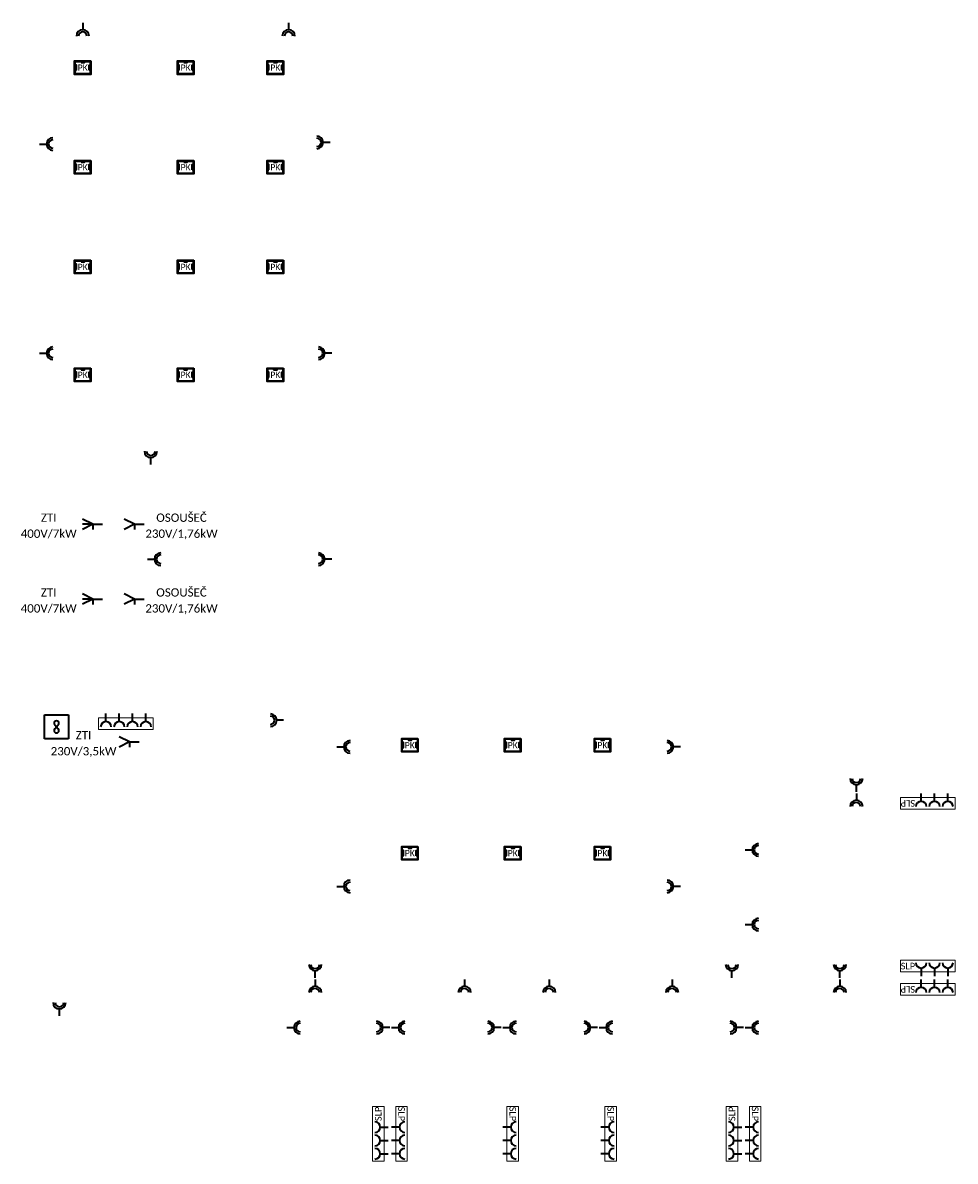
# Model space of a CAD drawing. Header units: millimetres. Extents: x 888143 to 1496244, y -180350 to -113621.
# Tile 8 of 11: x 1143994 to 1172075, y -175425 to -141150. Entities that reach past the tile are written whole.
import ezdxf
from ezdxf.enums import TextEntityAlignment as Align

# ---------------------------------------------------------------- set-up
doc = ezdxf.new("R2010")
doc.units = ezdxf.units.MM
doc.header["$LTSCALE"] = 50
doc.linetypes.add('DASHED2', pattern=[9.525, 6.35, -3.175])
for name, color, linetype, lineweight in [('E-přístroje', 7, 'Continuous', 35), ('E-rámečky', 4, 'DASHED2', 13), ('E-spotřebiče', 7, 'Continuous', 35), ('E-texty', 7, 'Continuous', 35), ('E-zásuvky', 7, 'Continuous', 35)]:
    doc.layers.add(name, color=color, linetype=linetype, lineweight=lineweight)
doc.styles.get("Standard").update_dxf_attribs({"font": 'CALIBRI.TTF'})

# ---------------------------------------------------------------- blocks, each defined once
blk = doc.blocks.new('Ventilátor')
at = {"color": 0, "linetype": 'ByBlock', "ltscale": 10}
for p, q in [((0, 180), (360, 180)), ((0, -180), (0, 180)), ((360, 180), (360, -180)), ((153.17, -30), (206.84, 30)), ((153.17, 30), (206.84, -30)), ((360, -180), (0, -180))]:
    blk.add_line(p, q, dxfattribs=at)
for centre, radius, start, end in [((180, 54), 36.01, 318.197307, 221.813303), ((180, -54), 36, 138.186697, 41.802693)]:
    blk.add_arc(centre, radius, start, end, dxfattribs=at)
blk = doc.blocks.new('4 rámeček')
at = {"layer": 'E-rámečky', "color": 0, "ltscale": 10}
blk.add_lwpolyline([(412.5, -87.5), (412.5, 87.5), (-412.5, 87.5), (-412.5, -87.5)], close=True, dxfattribs=at)
blk = doc.blocks.new('Zásuvka 1F')
at = {"color": 0, "linetype": 'ByBlock'}
blk.add_line((0, 120), (0, 0), dxfattribs=at)
blk.add_arc((0, 200), 80, 180, 0, dxfattribs=at)
blk = doc.blocks.new('Dvojzásuvka')
at = {"color": 0, "linetype": 'ByBlock'}
blk.add_line((0, 0), (0, 105), dxfattribs=at)
for radius, end in [(95.3, 0), (63.5, 359.4974)]:
    blk.add_arc((0, 200), radius, 180, end, dxfattribs=at)
blk = doc.blocks.new('Vývod 1F')
at = {"color": 0, "linetype": 'ByBlock', "lineweight": -2, "ltscale": 25}
for q in [(0, 0), (98.16, 53.06), (200.62, 51.62), (200.62, -51.62)]:
    blk.add_line((98.16, 0), q, dxfattribs=at)
blk = doc.blocks.new('Vývod 3F')
at = {"color": 0, "linetype": 'ByBlock', "lineweight": -2, "ltscale": 25}
for q in [(0, 0), (98.16, 53.06), (200.62, 51.62), (201.04, 0), (200.62, -51.62)]:
    blk.add_line((98.16, 0), q, dxfattribs=at)
blk = doc.blocks.new('Podlahová krabice')
for points in [[(162, 135), (162, -135), (-162, -135), (-162, 135)], [(152, 125), (152, -125), (-152, -125), (-152, 125)], [(-128, -52), (-128, 52), (-152, 52), (-152, -52)], [(-34, 103), (34, 103), (34, 125), (-34, 125)], [(128, -52), (128, 52), (152, 52), (152, -52)]]:
    blk.add_lwpolyline(points, close=True)

msp = doc.modelspace()

# ---------------------------------------------------------------- block references
at = {"layer": 'E-přístroje', "xscale": 1.5, "yscale": 1.5, "zscale": 1.5}
for p in [(1145800, -142500), (1148899, -142500), (1151600, -142500), (1145800, -145500), (1148899, -145500), (1151600, -145500), (1145800, -148500), (1148899, -148500), (1151600, -148500), (1145800, -151750), (1148899, -151750), (1151600, -151750), (1155650, -162900), (1158749, -162900), (1161450, -162900), (1155650, -166150), (1158749, -166150), (1161450, -166150)]:
    msp.add_blockref('Podlahová krabice', p, dxfattribs=at)
at = {"layer": 'E-rámečky', "xscale": 2, "yscale": 2, "zscale": 2}
for p, rotation in [((1147100, -162250), 180), ((1171250, -164650), 180), ((1171250, -170250), 180), ((1154700, -174600), 90), ((1155400, -174600), 270), ((1158750, -174600), 270), ((1161700, -174600), 270), ((1165350, -174600), 90), ((1166050, -174600), 270)]:
    msp.add_blockref('4 rámeček', p, dxfattribs=dict(at, rotation=rotation))
msp.add_blockref('4 rámeček', (1171250, -169550), dxfattribs=at)
at = {"layer": 'E-spotřebiče', "xscale": 3, "yscale": 3, "zscale": 3, "rotation": 180}
for name, p in [('Vývod 3F', (1146400, -156250)), ('Vývod 1F', (1147650, -156250)), ('Vývod 3F', (1146400, -158500)), ('Vývod 1F', (1147650, -158500)), ('Vývod 1F', (1147500, -162800))]:
    msp.add_blockref(name, p, dxfattribs=at)
at = {"layer": 'E-spotřebiče', "xscale": 2, "yscale": 2, "zscale": 2}
msp.add_blockref('Ventilátor', (1144650, -162350), dxfattribs=at)
at = {"layer": 'E-zásuvky', "xscale": 2, "yscale": 2, "zscale": 2}
for name, p, rotation in [('Dvojzásuvka', (1145800, -141150), 180), ('Dvojzásuvka', (1152000, -141150), 180), ('Dvojzásuvka', (1144500, -144800), 270), ('Dvojzásuvka', (1153250, -144750), 90), ('Dvojzásuvka', (1144500, -151100), 270), ('Dvojzásuvka', (1153300, -151100), 90), ('Dvojzásuvka', (1147750, -157300), 270), ('Dvojzásuvka', (1153300, -157300), 90), ('Zásuvka 1F', (1146500, -161950), 180), ('Zásuvka 1F', (1146900, -161950), 180), ('Zásuvka 1F', (1147300, -161950), 180), ('Zásuvka 1F', (1147700, -161950), 180), ('Dvojzásuvka', (1151850, -162150), 90), ('Dvojzásuvka', (1153450, -162950), 270), ('Dvojzásuvka', (1163800, -162950), 90), ('Dvojzásuvka', (1169100, -164350), 180), ('Zásuvka 1F', (1171050, -164350), 180), ('Zásuvka 1F', (1171450, -164350), 180), ('Zásuvka 1F', (1171850, -164350), 180), ('Dvojzásuvka', (1165750, -166050), 270), ('Dvojzásuvka', (1153450, -167150), 270), ('Dvojzásuvka', (1163800, -167150), 90), ('Dvojzásuvka', (1165750, -168300), 270), ('Dvojzásuvka', (1152800, -169950), 180), ('Dvojzásuvka', (1157300, -169950), 180), ('Dvojzásuvka', (1159850, -169950), 180), ('Dvojzásuvka', (1163550, -169950), 180), ('Dvojzásuvka', (1168600, -169950), 180), ('Zásuvka 1F', (1171050, -169950), 180), ('Zásuvka 1F', (1171450, -169950), 180), ('Zásuvka 1F', (1171850, -169950), 180), ('Dvojzásuvka', (1151950, -171400), 270), ('Dvojzásuvka', (1155050, -171400), 90), ('Dvojzásuvka', (1155100, -171400), 270), ('Dvojzásuvka', (1158400, -171400), 90), ('Dvojzásuvka', (1158450, -171400), 270), ('Dvojzásuvka', (1161300, -171400), 90), ('Dvojzásuvka', (1161350, -171400), 270), ('Dvojzásuvka', (1165700, -171400), 90), ('Dvojzásuvka', (1165750, -171400), 270), ('Zásuvka 1F', (1155000, -174400), 90), ('Zásuvka 1F', (1155100, -174400), 270), ('Zásuvka 1F', (1158450, -174400), 270), ('Zásuvka 1F', (1161400, -174400), 270), ('Zásuvka 1F', (1165650, -174400), 90), ('Zásuvka 1F', (1165750, -174400), 270), ('Zásuvka 1F', (1155000, -174800), 90), ('Zásuvka 1F', (1155100, -174800), 270), ('Zásuvka 1F', (1158450, -174800), 270), ('Zásuvka 1F', (1161400, -174800), 270), ('Zásuvka 1F', (1165650, -174800), 90), ('Zásuvka 1F', (1165750, -174800), 270), ('Zásuvka 1F', (1155000, -175200), 90), ('Zásuvka 1F', (1155100, -175200), 270), ('Zásuvka 1F', (1158450, -175200), 270), ('Zásuvka 1F', (1161400, -175200), 270), ('Zásuvka 1F', (1165650, -175200), 90), ('Zásuvka 1F', (1165750, -175200), 270)]:
    msp.add_blockref(name, p, dxfattribs=dict(at, rotation=rotation))
for name, p in [('Dvojzásuvka', (1147850, -154450)), ('Dvojzásuvka', (1169100, -164300)), ('Dvojzásuvka', (1152800, -169900)), ('Dvojzásuvka', (1165350, -169900)), ('Dvojzásuvka', (1168600, -169900)), ('Zásuvka 1F', (1171050, -169850)), ('Zásuvka 1F', (1171450, -169850)), ('Zásuvka 1F', (1171850, -169850)), ('Dvojzásuvka', (1145100, -171050))]:
    msp.add_blockref(name, p, dxfattribs=at)

# ---------------------------------------------------------------- texts
at = {"ltscale": 0.025}
for rotation, p in [(180, (1170650, -164650)), (180, (1170650, -170250)), (90, (1154700, -174000)), (270, (1155400, -174000)), (270, (1158750, -174000)), (270, (1161700, -174000)), (90, (1165350, -174000)), (270, (1166050, -174000))]:
    msp.add_text('SLP', height=200, rotation=rotation, dxfattribs=at).set_placement(p, align=Align.MIDDLE_CENTER)
msp.add_text('SLP', height=200, dxfattribs=at).set_placement((1170650, -169550), align=Align.MIDDLE_CENTER)
at = {"layer": 'E-texty'}
for p in [(1145800, -142500), (1148899, -142500), (1151600, -142500), (1145800, -145500), (1148899, -145500), (1151600, -145500), (1145800, -148500), (1148899, -148500), (1151600, -148500), (1145800, -151750), (1148899, -151750), (1151600, -151750), (1155650, -162900), (1158749, -162900), (1161450, -162900), (1155650, -166150), (1158749, -166150), (1161450, -166150)]:
    msp.add_text('PK', height=187.5, dxfattribs=at).set_placement(p, align=Align.MIDDLE_CENTER)
at = {"layer": 'E-texty', "ltscale": 0.02}
for s, p in [('ZTI', (1144775, -156050)), ('OSOUŠEČ', (1148775, -156050)), ('400V/7kW', (1144775, -156531)), ('230V/1,76kW', (1148775, -156531)), ('ZTI', (1144775, -158300)), ('OSOUŠEČ', (1148775, -158300)), ('400V/7kW', (1144775, -158781)), ('230V/1,76kW', (1148775, -158781)), ('ZTI', (1145825, -162600)), ('230V/3,5kW', (1145825, -163081))]:
    msp.add_text(s, height=250, dxfattribs=at).set_placement(p, align=Align.MIDDLE_CENTER)

doc.saveas('drawing.dxf')
